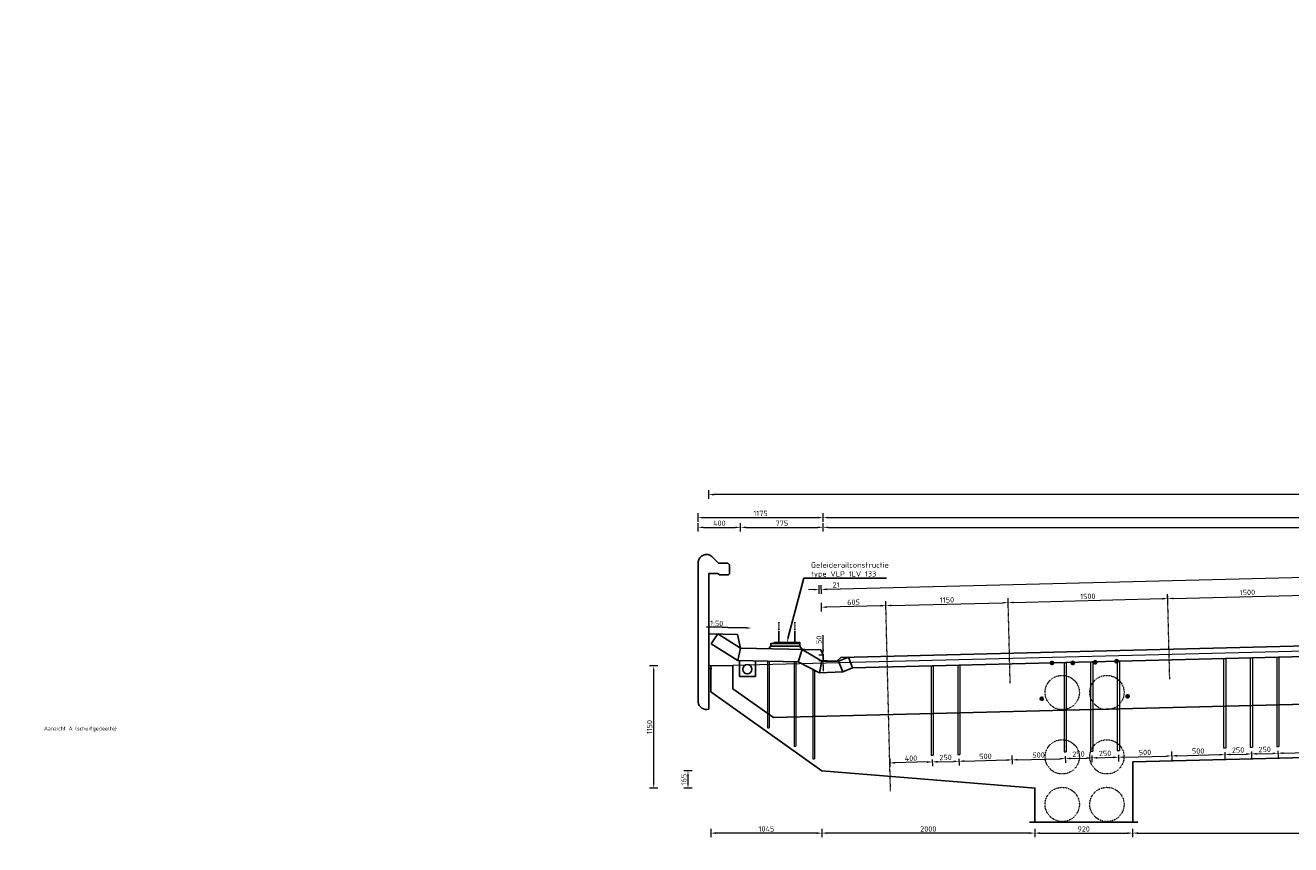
# Model space of a CAD drawing. Header units: millimetres. Extents: x -8028558 to 327273, y -63352 to 83293.
# Tile 113 of 195: x 133254 to 145147, y -7700 to 0. Entities that reach past the tile are written whole.
import ezdxf
from ezdxf import colors
from ezdxf.entities.mleader import LeaderData, LeaderLine
from ezdxf.math import Vec2, Vec3

# ---------------------------------------------------------------- set-up
doc = ezdxf.new("R2010")
doc.units = ezdxf.units.MM
for name, pattern in [('NLCS-HIDDEN', [4, 2, -2]), ('XX-AFBREEK', [7, 4, -1, 1, -1]), ('XX-HART', [13, 4, -2, 1, -2, 4]), ('XX-STRAMIEN', [16, 10, -2, 2, -2])]:
    doc.linetypes.add(name, pattern=pattern)
for name, color, linetype, lineweight in [('B-CO-BC-AFBREEKLIJN-GD', 7, 'XX-AFBREEK', 25), ('B-CO-BC-BETONVORM-GD', 90, 'Continuous', 25), ('B-CO-BC-BETONVORM-M', 7, 'Continuous', 18), ('B-CO-BC-STORTNAAD-GD', 10, 'BC-STORTNAAD', 25), ('B-CO-BC-VOORSPANNING-GN', 190, 'NLCS-HIDDEN', 13), ('B-CO-BC-WAPENING_HOOFDWAPENING-G', 170, 'Continuous', 18), ('N-CO-BC-WAPENING_LOOPLIJN-G', 10, 'Continuous', 18), ('N-CO-SC-STRAMIENLIJN-G', 7, 'XX-STRAMIEN', 18), ('N-CO-SC-VERBINDING_BOUT-S', 150, 'Continuous', 25), ('X-XX-AL-AANKLEDING-S', 7, 'Continuous', 25), ('X-XX-AL-HARTLIJN-G', 7, 'XX-HART', 18), ('X-XX-AL-M', 7, 'Continuous', 18), ('X-XX-AL-VERWIJZING-T25', 7, 'Continuous', 25)]:
    doc.layers.add(name, color=color, linetype=linetype, lineweight=lineweight)
doc.styles.add('NLCS-ISO-MM10-T25', font='NLCS-ISO.ttf', dxfattribs={"height": 25})
doc.styles.add('NLCS-ISO-MM20-T18', font='NLCS-ISO.ttf', dxfattribs={"height": 36})
doc.styles.add('NLCS-ISO-MM20-T25', font='NLCS-ISO.ttf', dxfattribs={"height": 50})
doc.linetypes.add('BC-STORTNAAD', pattern='A,15,-1,[175,NLCS.SHX,S=1,R=0,X=0,Y=0],-1', length=17)
doc.dimstyles.new('NLCS-MM20-T25-PIJL_L0_H0', dxfattribs={"dimscale": 20, "dimtxt": 2.5, "dimasz": 2.5, "dimexe": 2, "dimexo": 2, "dimgap": 0.7, "dimtad": 1, "dimdec": 0, "dimzin": 0, "dimdsep": 46, "dimtxsty": 'NLCS-ISO-MM20-T25', "dimcen": 0, "dimdle": 2, "dimclrd": 256, "dimclre": 256, "dimclrt": 256, "dimadec": 0, "dimazin": 0, "dimtfac": 1, "dimtdec": 3, "dimtofl": 0, "dimtmove": 0, "dimatfit": 3, "dimfxl": 2, "dimfxlon": 1, "dimtfillclr": 256, "dimtolj": 1, "dimtzin": 0, "dimlwd": -1, "dimlwe": -1, "dimarcsym": 0})
doc.dimstyles.new('NLCS-MM20-T25-PIJL_L0_H4', dxfattribs={"dimscale": 20, "dimtxt": 2.5, "dimasz": 2.5, "dimexe": 2, "dimexo": 2, "dimgap": 0.7, "dimtad": 1, "dimdec": 0, "dimzin": 0, "dimdsep": 46, "dimtxsty": 'NLCS-ISO-MM20-T25', "dimcen": 0, "dimdle": 2, "dimclrd": 256, "dimclre": 256, "dimclrt": 256, "dimadec": 4, "dimazin": 0, "dimtfac": 1, "dimtdec": 3, "dimtofl": 0, "dimtmove": 0, "dimatfit": 3, "dimfxl": 2, "dimfxlon": 1, "dimtfillclr": 256, "dimtolj": 1, "dimtzin": 0, "dimlwd": -1, "dimlwe": -1, "dimarcsym": 0})

# ---------------------------------------------------------------- blocks, each defined once
blk = doc.blocks.new('*D56')
at = {"layer": 'B-CO-BC-BETONVORM-M', "transparency": 16777216}
for p, q in [((139577, -4758), (139577, -4678)), ((139627, -4718), (139927, -4718)), ((139977, -4758), (139977, -4678))]:
    blk.add_line(p, q, dxfattribs=at)
for points in [[(139627, -4710), (139627, -4726), (139577, -4718)], [(139927, -4710), (139927, -4726), (139977, -4718)]]:
    blk.add_solid(points, dxfattribs=at)
at = {"layer": 'B-CO-BC-BETONVORM-M', "transparency": 16777216, "insert": (139777, -4679), "char_height": 50, "attachment_point": 5, "style": 'NLCS-ISO-MM20-T25'}
blk.add_mtext('\\A1;400', dxfattribs=at)
blk = doc.blocks.new('*D55')
at = {"layer": 'B-CO-BC-BETONVORM-M', "transparency": 16777216}
for p, q in [((139577, -4666), (139577, -4586)), ((139627, -4626), (140701, -4626)), ((140751, -4666), (140751, -4586))]:
    blk.add_line(p, q, dxfattribs=at)
for points in [[(139627, -4618), (139627, -4635), (139577, -4626)], [(140701, -4618), (140701, -4635), (140751, -4626)]]:
    blk.add_solid(points, dxfattribs=at)
at = {"layer": 'B-CO-BC-BETONVORM-M', "transparency": 16777216, "insert": (140164, -4587), "char_height": 50, "attachment_point": 5, "style": 'NLCS-ISO-MM20-T25'}
blk.add_mtext('\\A1;1175', dxfattribs=at)
blk = doc.blocks.new('*D57')
at = {"layer": 'B-CO-BC-BETONVORM-M', "transparency": 16777216}
for p, q in [((140751, -5869), (140751, -5731)), ((140751, -5919), (140711, -5919)), ((140711, -5969), (140791, -5969)), ((140751, -6019), (140751, -6069))]:
    blk.add_line(p, q, dxfattribs=at)
for points in [[(140743, -5869), (140760, -5869), (140751, -5919)], [(140743, -6019), (140760, -6019), (140751, -5969)]]:
    blk.add_solid(points, dxfattribs=at)
at = {"layer": 'B-CO-BC-BETONVORM-M', "transparency": 16777216, "insert": (140712, -5775), "char_height": 50, "attachment_point": 5, "rotation": 90, "style": 'NLCS-ISO-MM20-T25'}
blk.add_mtext('\\A1;50', dxfattribs=at)
blk = doc.blocks.new('*D466')
at = {"layer": 'B-CO-BC-BETONVORM-M', "transparency": 16777216}
for p, q in [((139977, -4758), (139977, -4678)), ((140027, -4718), (140701, -4718)), ((140751, -4758), (140751, -4678))]:
    blk.add_line(p, q, dxfattribs=at)
for points in [[(140027, -4710), (140027, -4726), (139977, -4718)], [(140701, -4710), (140701, -4726), (140751, -4718)]]:
    blk.add_solid(points, dxfattribs=at)
at = {"layer": 'B-CO-BC-BETONVORM-M', "transparency": 16777216, "insert": (140364, -4679), "char_height": 50, "attachment_point": 5, "style": 'NLCS-ISO-MM20-T25'}
blk.add_mtext('\\A1;775', dxfattribs=at)
blk = doc.blocks.new('*D467')
at = {"layer": 'B-CO-BC-BETONVORM-M', "transparency": 16777216}
for p, q in [((140751, -4666), (140751, -4586)), ((140801, -4626), (159621, -4626)), ((159671, -4666), (159671, -4586))]:
    blk.add_line(p, q, dxfattribs=at)
for points in [[(140801, -4618), (140801, -4635), (140751, -4626)], [(159621, -4618), (159621, -4635), (159671, -4626)]]:
    blk.add_solid(points, dxfattribs=at)
blk = doc.blocks.new('*D468')
at = {"layer": 'B-CO-BC-BETONVORM-M', "transparency": 16777216}
for p, q in [((140751, -4758), (140751, -4678)), ((140801, -4718), (159621, -4718)), ((159671, -4758), (159671, -4678))]:
    blk.add_line(p, q, dxfattribs=at)
for points in [[(140801, -4710), (140801, -4726), (140751, -4718)], [(159621, -4710), (159621, -4726), (159671, -4718)]]:
    blk.add_solid(points, dxfattribs=at)
at = {"layer": 'B-CO-BC-BETONVORM-M', "transparency": 16777216, "insert": (150211, -4679), "char_height": 50, "attachment_point": 5, "style": 'NLCS-ISO-MM20-T25'}
blk.add_mtext('\\A1;18920', dxfattribs=at)
blk = doc.blocks.new('*D469')
at = {"layer": 'X-XX-AL-M', "transparency": 16777216}
for p, q in [((140665, -5303), (140615, -5305)), ((140716, -5342), (140714, -5262)), ((140737, -5342), (140735, -5262)), ((140786, -5300), (140914, -5297))]:
    blk.add_line(p, q, dxfattribs=at)
for points in [[(140665, -5295), (140665, -5312), (140715, -5302)], [(140786, -5292), (140786, -5309), (140736, -5302)]]:
    blk.add_solid(points, dxfattribs=at)
at = {"layer": 'X-XX-AL-M', "transparency": 16777216, "insert": (140874, -5259), "char_height": 50, "attachment_point": 5, "rotation": 1.4321, "style": 'NLCS-ISO-MM20-T25'}
blk.add_mtext('\\A1;21', dxfattribs=at)
blk = doc.blocks.new('*D470')
at = {"layer": 'X-XX-AL-M', "transparency": 16777216}
for p, q in [((140786, -5300), (159606, -4830)), ((159657, -4869), (159655, -4789)), ((140737, -5342), (140735, -5262))]:
    blk.add_line(p, q, dxfattribs=at)
for points in [[(159606, -4821), (159606, -4838), (159656, -4829)], [(140786, -5292), (140786, -5309), (140736, -5302)]]:
    blk.add_solid(points, dxfattribs=at)
at = {"layer": 'X-XX-AL-M', "transparency": 16777216, "insert": (150195, -5026), "char_height": 50, "attachment_point": 5, "rotation": 1.4321, "style": 'NLCS-ISO-MM20-T25'}
blk.add_mtext('\\A1;18926', dxfattribs=at)
blk = doc.blocks.new('*D471')
at = {"layer": 'X-XX-AL-M', "transparency": 16777216}
for p, q in [((141343, -5493), (141341, -5413)), ((141392, -5452), (142441, -5426)), ((142492, -5465), (142490, -5385))]:
    blk.add_line(p, q, dxfattribs=at)
for points in [[(141392, -5444), (141392, -5460), (141342, -5453)], [(142441, -5418), (142442, -5434), (142491, -5425)]]:
    blk.add_solid(points, dxfattribs=at)
at = {"layer": 'X-XX-AL-M', "transparency": 16777216, "insert": (141916, -5400), "char_height": 50, "attachment_point": 5, "rotation": 1.4321, "style": 'NLCS-ISO-MM20-T25'}
blk.add_mtext('\\A1;1150', dxfattribs=at)
blk = doc.blocks.new('*D472')
at = {"layer": 'X-XX-AL-M', "transparency": 16777216}
for p, q in [((140738, -5508), (140736, -5428)), ((141292, -5455), (140787, -5467)), ((141343, -5493), (141341, -5413))]:
    blk.add_line(p, q, dxfattribs=at)
for points in [[(140787, -5459), (140787, -5476), (140737, -5468)], [(141292, -5446), (141292, -5463), (141342, -5453)]]:
    blk.add_solid(points, dxfattribs=at)
at = {"layer": 'X-XX-AL-M', "transparency": 16777216, "insert": (141038, -5422), "char_height": 50, "attachment_point": 5, "rotation": 1.4321, "style": 'NLCS-ISO-MM20-T25'}
blk.add_mtext('\\A1;605', dxfattribs=at)
blk = doc.blocks.new('*D473')
at = {"layer": 'X-XX-AL-M', "transparency": 16777216}
for p, q in [((143992, -5427), (143990, -5347)), ((142492, -5465), (142490, -5385)), ((142541, -5423), (143941, -5388))]:
    blk.add_line(p, q, dxfattribs=at)
for points in [[(142541, -5415), (142542, -5432), (142491, -5425)], [(143941, -5380), (143941, -5397), (143991, -5387)]]:
    blk.add_solid(points, dxfattribs=at)
at = {"layer": 'X-XX-AL-M', "transparency": 16777216, "insert": (143240, -5367), "char_height": 50, "attachment_point": 5, "rotation": 1.4321, "style": 'NLCS-ISO-MM20-T25'}
blk.add_mtext('\\A1;1500', dxfattribs=at)
blk = doc.blocks.new('*D474')
at = {"layer": 'X-XX-AL-M', "transparency": 16777216}
for p, q in [((143992, -5427), (143990, -5347)), ((144041, -5386), (145441, -5351)), ((145492, -5390), (145490, -5310))]:
    blk.add_line(p, q, dxfattribs=at)
for points in [[(145440, -5343), (145441, -5359), (145491, -5350)], [(144041, -5378), (144041, -5394), (143991, -5387)]]:
    blk.add_solid(points, dxfattribs=at)
at = {"layer": 'X-XX-AL-M', "transparency": 16777216, "insert": (144740, -5329), "char_height": 50, "attachment_point": 5, "rotation": 1.4321, "style": 'NLCS-ISO-MM20-T25'}
blk.add_mtext('\\A1;1500', dxfattribs=at)
blk = doc.blocks.new('*D486')
at = {"layer": 'X-XX-AL-M', "transparency": 16777216}
for p, q in [((139200, -6020), (139120, -6020)), ((139160, -7120), (139160, -6070)), ((139200, -7170), (139120, -7170))]:
    blk.add_line(p, q, dxfattribs=at)
for points in [[(139152, -6070), (139168, -6070), (139160, -6020)], [(139152, -7120), (139168, -7120), (139160, -7170)]]:
    blk.add_solid(points, dxfattribs=at)
at = {"layer": 'X-XX-AL-M', "transparency": 16777216, "insert": (139121, -6595), "char_height": 50, "attachment_point": 5, "rotation": 90, "style": 'NLCS-ISO-MM20-T25'}
blk.add_mtext('\\A1;1150', dxfattribs=at)
blk = doc.blocks.new('*D487')
at = {"layer": 'X-XX-AL-M', "transparency": 16777216}
for p, q in [((139522, -7005), (139442, -7005)), ((139482, -7055), (139482, -7120)), ((139522, -7170), (139442, -7170))]:
    blk.add_line(p, q, dxfattribs=at)
for points in [[(139474, -7055), (139490, -7055), (139482, -7005)], [(139474, -7120), (139490, -7120), (139482, -7170)]]:
    blk.add_solid(points, dxfattribs=at)
at = {"layer": 'X-XX-AL-M', "transparency": 16777216, "insert": (139443, -7088), "char_height": 50, "attachment_point": 5, "rotation": 90, "style": 'NLCS-ISO-MM20-T25'}
blk.add_mtext('\\A1;165', dxfattribs=at)
blk = doc.blocks.new('SSC-VERBINDING_BOUT_M16V_BOUT-SO')
for p, q in [((-12, 7), (0, 14)), ((-12, -7), (-12, 7)), ((0, 14), (12, 7)), ((12, 7), (12, -7)), ((0, -14), (-12, -7)), ((12, -7), (0, -14))]:
    blk.add_line(p, q)
for radius in [15, 12]:
    blk.add_circle((0, 0), radius)
at = {"layer": 'N-CO-SC-STRAMIENLIJN-G'}
for p, q in [((-20, 0), (20, 0)), ((0, 20), (0, -20))]:
    blk.add_line(p, q, dxfattribs=at)
blk = doc.blocks.new('*D489')
at = {"layer": 'X-XX-AL-M', "transparency": 16777216}
for p, q in [((142028, -6892), (142030, -6956)), ((141778, -6899), (141780, -6962)), ((141829, -6921), (141979, -6917))]:
    blk.add_line(p, q, dxfattribs=at)
for points in [[(141828, -6912), (141829, -6929), (141779, -6922)], [(141978, -6909), (141979, -6925), (142029, -6916)]]:
    blk.add_solid(points, dxfattribs=at)
at = {"layer": 'X-XX-AL-M', "transparency": 16777216, "insert": (141903, -6880), "char_height": 50, "attachment_point": 5, "rotation": 1.4321, "style": 'NLCS-ISO-MM20-T25'}
blk.add_mtext('\\A1;250', dxfattribs=at)
blk = doc.blocks.new('*D490')
at = {"layer": 'X-XX-AL-M', "transparency": 16777216}
for p, q in [((141378, -6892), (141380, -6972)), ((141729, -6923), (141429, -6931)), ((141778, -6899), (141780, -6962))]:
    blk.add_line(p, q, dxfattribs=at)
for points in [[(141429, -6922), (141429, -6939), (141379, -6932)], [(141728, -6915), (141729, -6932), (141779, -6922)]]:
    blk.add_solid(points, dxfattribs=at)
at = {"layer": 'X-XX-AL-M', "transparency": 16777216, "insert": (141578, -6888), "char_height": 50, "attachment_point": 5, "rotation": 1.4321, "style": 'NLCS-ISO-MM20-T25'}
blk.add_mtext('\\A1;400', dxfattribs=at)
blk = doc.blocks.new('*D491')
at = {"layer": 'X-XX-AL-M', "transparency": 16777216}
for p, q in [((142028, -6892), (142030, -6956)), ((142527, -6863), (142529, -6943)), ((142079, -6914), (142478, -6904))]:
    blk.add_line(p, q, dxfattribs=at)
for points in [[(142478, -6896), (142479, -6913), (142528, -6903)], [(142078, -6906), (142079, -6923), (142029, -6916)]]:
    blk.add_solid(points, dxfattribs=at)
at = {"layer": 'X-XX-AL-M', "transparency": 16777216, "insert": (142278, -6870), "char_height": 50, "attachment_point": 5, "rotation": 1.4321, "style": 'NLCS-ISO-MM20-T25'}
blk.add_mtext('\\A1;500', dxfattribs=at)
blk = doc.blocks.new('*D492')
at = {"layer": 'X-XX-AL-M', "transparency": 16777216}
for p, q in [((143028, -6867), (143029, -6931)), ((143078, -6889), (143228, -6886)), ((143278, -6861), (143279, -6924))]:
    blk.add_line(p, q, dxfattribs=at)
for points in [[(143078, -6881), (143078, -6898), (143028, -6891)], [(143228, -6877), (143228, -6894), (143278, -6884)]]:
    blk.add_solid(points, dxfattribs=at)
at = {"layer": 'X-XX-AL-M', "transparency": 16777216, "insert": (143152, -6849), "char_height": 50, "attachment_point": 5, "rotation": 1.4321, "style": 'NLCS-ISO-MM20-T25'}
blk.add_mtext('\\A1;250', dxfattribs=at)
blk = doc.blocks.new('*D493')
at = {"layer": 'X-XX-AL-M', "transparency": 16777216}
for p, q in [((143278, -6861), (143279, -6924)), ((143328, -6883), (143478, -6879)), ((143528, -6855), (143529, -6918))]:
    blk.add_line(p, q, dxfattribs=at)
for points in [[(143328, -6875), (143328, -6892), (143278, -6884)], [(143478, -6871), (143478, -6888), (143528, -6878)]]:
    blk.add_solid(points, dxfattribs=at)
at = {"layer": 'X-XX-AL-M', "transparency": 16777216, "insert": (143402, -6842), "char_height": 50, "attachment_point": 5, "rotation": 1.4321, "style": 'NLCS-ISO-MM20-T25'}
blk.add_mtext('\\A1;250', dxfattribs=at)
blk = doc.blocks.new('*D494')
at = {"layer": 'X-XX-AL-M', "transparency": 16777216}
for p, q in [((143528, -6855), (143529, -6918)), ((143578, -6877), (143978, -6867)), ((144027, -6826), (144029, -6906))]:
    blk.add_line(p, q, dxfattribs=at)
for points in [[(143578, -6869), (143578, -6885), (143528, -6878)], [(143978, -6859), (143978, -6875), (144028, -6866)]]:
    blk.add_solid(points, dxfattribs=at)
at = {"layer": 'X-XX-AL-M', "transparency": 16777216, "insert": (143777, -6833), "char_height": 50, "attachment_point": 5, "rotation": 1.4321, "style": 'NLCS-ISO-MM20-T25'}
blk.add_mtext('\\A1;500', dxfattribs=at)
blk = doc.blocks.new('*D495')
at = {"layer": 'X-XX-AL-M', "transparency": 16777216}
for p, q in [((144527, -6830), (144529, -6893)), ((144578, -6852), (144728, -6848)), ((144777, -6824), (144779, -6887))]:
    blk.add_line(p, q, dxfattribs=at)
for points in [[(144578, -6844), (144578, -6860), (144528, -6853)], [(144728, -6840), (144728, -6857), (144778, -6847)]]:
    blk.add_solid(points, dxfattribs=at)
at = {"layer": 'X-XX-AL-M', "transparency": 16777216, "insert": (144652, -6811), "char_height": 50, "attachment_point": 5, "rotation": 1.4321, "style": 'NLCS-ISO-MM20-T25'}
blk.add_mtext('\\A1;250', dxfattribs=at)
blk = doc.blocks.new('*D496')
at = {"layer": 'X-XX-AL-M', "transparency": 16777216}
for p, q in [((144777, -6824), (144779, -6887)), ((144828, -6846), (144978, -6842)), ((145027, -6817), (145029, -6881))]:
    blk.add_line(p, q, dxfattribs=at)
for points in [[(144827, -6837), (144828, -6854), (144778, -6847)], [(144977, -6834), (144978, -6850), (145028, -6841)]]:
    blk.add_solid(points, dxfattribs=at)
at = {"layer": 'X-XX-AL-M', "transparency": 16777216, "insert": (144902, -6805), "char_height": 50, "attachment_point": 5, "rotation": 1.4321, "style": 'NLCS-ISO-MM20-T25'}
blk.add_mtext('\\A1;250', dxfattribs=at)
blk = doc.blocks.new('*D497')
at = {"layer": 'X-XX-AL-M', "transparency": 16777216}
for p, q in [((144027, -6826), (144029, -6906)), ((144078, -6864), (144478, -6854)), ((144527, -6830), (144529, -6893))]:
    blk.add_line(p, q, dxfattribs=at)
for points in [[(144078, -6856), (144078, -6873), (144028, -6866)], [(144478, -6846), (144478, -6863), (144528, -6853)]]:
    blk.add_solid(points, dxfattribs=at)
at = {"layer": 'X-XX-AL-M', "transparency": 16777216, "insert": (144277, -6820), "char_height": 50, "attachment_point": 5, "rotation": 1.4321, "style": 'NLCS-ISO-MM20-T25'}
blk.add_mtext('\\A1;500', dxfattribs=at)
blk = doc.blocks.new('*D498')
at = {"layer": 'X-XX-AL-M', "transparency": 16777216}
for p, q in [((142527, -6863), (142529, -6943)), ((142578, -6902), (142978, -6892)), ((143028, -6867), (143029, -6931))]:
    blk.add_line(p, q, dxfattribs=at)
for points in [[(142578, -6894), (142579, -6910), (142528, -6903)], [(142978, -6884), (142978, -6900), (143028, -6891)]]:
    blk.add_solid(points, dxfattribs=at)
at = {"layer": 'X-XX-AL-M', "transparency": 16777216, "insert": (142777, -6858), "char_height": 50, "attachment_point": 5, "rotation": 1.4321, "style": 'NLCS-ISO-MM20-T25'}
blk.add_mtext('\\A1;500', dxfattribs=at)
blk = doc.blocks.new('*D499')
at = {"layer": 'X-XX-AL-M', "transparency": 16777216}
for p, q in [((145027, -6817), (145029, -6881)), ((145078, -6839), (145477, -6829)), ((145526, -6788), (145528, -6868))]:
    blk.add_line(p, q, dxfattribs=at)
for points in [[(145077, -6831), (145078, -6848), (145028, -6841)], [(145477, -6821), (145478, -6838), (145527, -6828)]]:
    blk.add_solid(points, dxfattribs=at)
at = {"layer": 'X-XX-AL-M', "transparency": 16777216, "insert": (145277, -6795), "char_height": 50, "attachment_point": 5, "rotation": 1.4321, "style": 'NLCS-ISO-MM20-T25'}
blk.add_mtext('\\A1;500', dxfattribs=at)
blk = doc.blocks.new('*D540')
at = {"layer": 'X-XX-AL-M', "transparency": 16777216}
for p, q in [((142741, -7551), (142741, -7631)), ((142791, -7591), (143611, -7591)), ((143661, -7551), (143661, -7631))]:
    blk.add_line(p, q, dxfattribs=at)
for points in [[(142791, -7583), (142791, -7600), (142741, -7591)], [(143611, -7583), (143611, -7600), (143661, -7591)]]:
    blk.add_solid(points, dxfattribs=at)
at = {"layer": 'X-XX-AL-M', "transparency": 16777216, "insert": (143201, -7552), "char_height": 50, "attachment_point": 5, "style": 'NLCS-ISO-MM20-T25'}
blk.add_mtext('\\A1;920', dxfattribs=at)
blk = doc.blocks.new('*D541')
at = {"layer": 'X-XX-AL-M', "transparency": 16777216}
for p, q in [((143661, -7551), (143661, -7631)), ((143711, -7591), (148749, -7591)), ((148799, -7551), (148799, -7631))]:
    blk.add_line(p, q, dxfattribs=at)
for points in [[(143711, -7583), (143711, -7600), (143661, -7591)], [(148749, -7583), (148749, -7600), (148799, -7591)]]:
    blk.add_solid(points, dxfattribs=at)
at = {"layer": 'X-XX-AL-M', "transparency": 16777216, "insert": (146230, -7552), "char_height": 50, "attachment_point": 5, "style": 'NLCS-ISO-MM20-T25'}
blk.add_mtext('\\A1;5138', dxfattribs=at)
blk = doc.blocks.new('*D546')
at = {"layer": 'X-XX-AL-M', "transparency": 16777216}
for p, q in [((140741, -7551), (140741, -7631)), ((142691, -7591), (140791, -7591)), ((142741, -7551), (142741, -7631))]:
    blk.add_line(p, q, dxfattribs=at)
for points in [[(140791, -7583), (140791, -7600), (140741, -7591)], [(142691, -7583), (142691, -7600), (142741, -7591)]]:
    blk.add_solid(points, dxfattribs=at)
at = {"layer": 'X-XX-AL-M', "transparency": 16777216, "insert": (141741, -7552), "char_height": 50, "attachment_point": 5, "style": 'NLCS-ISO-MM20-T25'}
blk.add_mtext('\\A1;2000', dxfattribs=at)
blk = doc.blocks.new('*D547')
at = {"layer": 'X-XX-AL-M', "transparency": 16777216}
for p, q in [((139696, -7551), (139696, -7631)), ((140691, -7591), (139746, -7591)), ((140741, -7551), (140741, -7631))]:
    blk.add_line(p, q, dxfattribs=at)
for points in [[(139746, -7583), (139746, -7600), (139696, -7591)], [(140691, -7583), (140691, -7600), (140741, -7591)]]:
    blk.add_solid(points, dxfattribs=at)
at = {"layer": 'X-XX-AL-M', "transparency": 16777216, "insert": (140219, -7552), "char_height": 50, "attachment_point": 5, "style": 'NLCS-ISO-MM20-T25'}
blk.add_mtext('\\A1;1045', dxfattribs=at)
blk = doc.blocks.new('*D624')
at = {"layer": 'X-XX-AL-M', "transparency": 16777216}
for p, q in [((139677, -4450), (139677, -4370)), ((159671, -4450), (159671, -4370)), ((159621, -4410), (139727, -4410))]:
    blk.add_line(p, q, dxfattribs=at)
for points in [[(139727, -4402), (139727, -4419), (139677, -4410)], [(159621, -4402), (159621, -4419), (159671, -4410)]]:
    blk.add_solid(points, dxfattribs=at)
at = {"layer": 'X-XX-AL-M', "transparency": 16777216, "insert": (149674, -4371), "char_height": 50, "attachment_point": 5, "style": 'NLCS-ISO-MM20-T25'}
blk.add_mtext('\\A1;19995', dxfattribs=at)

msp = doc.modelspace()

# ---------------------------------------------------------------- linework, layer by layer
at = {"layer": 'B-CO-BC-AFBREEKLIJN-GD', "flags": 128}
msp.add_lwpolyline([(142691.4, -7487.5), (143711.4, -7487.5)], dxfattribs=at)
at = {"layer": 'B-CO-BC-BETONVORM-GD', "ltscale": 500, "flags": 128}
for points in [[(139707.1, -4990.4, 0.5644937), (139576.8, -5041.2)], [(139576.8, -6359.4, 0.457335), (139676.8, -6427.1)]]:
    msp.add_lwpolyline(points, format="xyb", dxfattribs=at)
for points in [[(139770.2, -5053.4), (139707.1, -4990.4)], [(139576.8, -5041.2), (139576.8, -6359.4)], [(139858.1, -5053.4), (139770.2, -5053.4)], [(139873.4, -5068.8), (139858.1, -5053.4)], [(139873.4, -5155.1), (139873.4, -5068.8)], [(139676.8, -5153.1), (139764.7, -5153.1)], [(139676.8, -5153.1), (139676.8, -6427.1)], [(139764.7, -5153.1), (139776.4, -5164.9)], [(139776.4, -5164.9), (139863.6, -5164.9)], [(139863.6, -5164.9), (139873.4, -5155.1)], [(159671.4, -5470.9), (140917.2, -5939.8)], [(159671.4, -5570.9), (141029.4, -6037)], [(139676.8, -5718.1), (139946.9, -5723.5)], [(139763.5, -5719.8), (139701.2, -5813.3)], [(139701.2, -5813.3), (139949.3, -5969.2)], [(139976.9, -5853.5), (139763.5, -5719.8)], [(139946.9, -5723.5), (139976.9, -5853.5)], [(139949.3, -5969.2), (139976.9, -5853.5)], [(139976.9, -5853.5), (140729.4, -5868.6)], [(140554.4, -5865.1), (140516.2, -5980.5)], [(140740.9, -5975.5), (140554.4, -5865.1)], [(140751.4, -5919), (140729.4, -5868.6)], [(140751.4, -5975.5), (140751.4, -5919)], [(140881.5, -5975.5), (140917.2, -5939.8)], [(140989.2, -5938), (140896.5, -5975.5)], [(141029.4, -6037), (140989.2, -5938)], [(139676.8, -6020.8), (139904.4, -6015.1)], [(139705, -6045.1), (139676.8, -6045.8)], [(139696.4, -6020.1), (139696.4, -6264.5)], [(139949.3, -5969.2), (140516.9, -5980.9)], [(139967, -5969.5), (139967, -6119.5)], [(140117, -6119.5), (140117, -5972.6)], [(140516.2, -5980.5), (140717.5, -6084.1)], [(140717.5, -6084.1), (140740.9, -5975.5)], [(140896.5, -5975.5), (140740.9, -5975.5)], [(140936.7, -6074.6), (140896.5, -5975.5)], [(140936.7, -6074.6), (141029.4, -6037)], [(139967, -6119.5), (140117, -6119.5)], [(140717.5, -6084.1), (140936.7, -6074.6)], [(140741.4, -7005.5), (139696.4, -6264.5)], [(148799.4, -6792.3), (143661.4, -6920.8)], [(142749.4, -7170.1), (140741.4, -7005.5)], [(143661.4, -7487.5), (143661.4, -6920.8)], [(142741.4, -7170.1), (142741.4, -7487.5)]]:
    msp.add_lwpolyline(points, dxfattribs=at)
at = {"layer": 'B-CO-BC-BETONVORM-GD', "flags": 128}
for points in [[(140337.2, -5620), (140337.2, -5610)], [(140337.2, -5640), (140337.2, -5630)], [(140337.2, -5660), (140337.2, -5650)], [(140337.2, -5680), (140337.2, -5670)], [(140337.2, -5799.5), (140337.2, -5690)], [(140487.2, -5620), (140487.2, -5610)], [(140487.2, -5640), (140487.2, -5630)], [(140487.2, -5660), (140487.2, -5650)], [(140487.2, -5680), (140487.2, -5670)], [(140487.2, -5799.5), (140487.2, -5690)], [(140532.2, -5834.5), (140532.2, -5809.5), (140262.2, -5809.5), (140262.2, -5834.5)], [(140532.2, -5809.5), (140532.2, -5799.5), (140292.2, -5799.5), (140292.2, -5809.5)], [(140262.2, -5834.5), (140237.9, -5858.7)], [(140532.2, -5834.5), (140262.2, -5834.5)], [(140554.4, -5865.1), (140532, -5834.3)]]:
    msp.add_lwpolyline(points, dxfattribs=at)
at = {"layer": 'B-CO-BC-BETONVORM-GD', "ltscale": 500}
msp.add_circle((140039.8, -6051.2), 43.4, dxfattribs=at)
at = {"layer": 'B-CO-BC-STORTNAAD-GD', "flags": 128}
for points in [[(139904.4, -6015.1), (139904.4, -6236.1)], [(159671.4, -6020.9), (140286.9, -6505.5)], [(140286.9, -6505.5), (139904.4, -6236.1)]]:
    msp.add_lwpolyline(points, dxfattribs=at)
at = {"layer": 'B-CO-BC-VOORSPANNING-GN'}
for centre in [(142999.4, -6270.1), (143419.4, -6270.1), (142999.4, -6874.8), (143419.4, -6874.8), (142999.4, -7322.1), (143419.4, -7322.1)]:
    msp.add_circle(centre, 161, dxfattribs=at)
at = {"layer": 'B-CO-BC-WAPENING_HOOFDWAPENING-G', "ltscale": 500, "flags": 128}
for points in [[(144766.1, -5943.5), (144766.1, -6783.5)], [(144786.1, -5943), (144786.1, -6783.5)], [(145016, -5937.3), (145016, -6777.3)], [(145036, -5936.7), (145036, -6777.3)], [(140228.4, -5974.9), (140228.4, -6600.8)], [(140244.4, -5975.2), (140244.4, -6600.8)], [(140481.1, -5980.1), (140481.1, -6773.4)], [(140497.1, -5980.4), (140497.1, -6773.4)], [(140654.5, -6051.7), (140654.5, -6894.5)], [(140670.5, -6059.9), (140670.5, -6894.5)], [(141754.1, -6018.9), (141754.1, -6018.9)], [(141767.1, -6018.6), (141767.1, -6858.6)], [(141787.1, -6018.1), (141787.1, -6858.6)], [(142004, -6012.7), (142004, -6012.7)], [(142017, -6012.4), (142017, -6852.4)], [(142037, -6011.8), (142037, -6852.4)], [(143016.7, -5987.3), (143016.7, -6827.3)], [(143036.7, -5986.8), (143036.7, -6827.3)], [(143266.6, -5981.1), (143266.6, -6821.1)], [(143286.6, -5980.5), (143286.6, -6821.1)], [(143516.5, -5974.8), (143516.5, -6814.8)], [(143536.5, -5974.3), (143536.5, -6814.8)], [(144516.2, -5949.8), (144516.2, -6789.8)], [(144536.2, -5949.2), (144536.2, -6789.8)], [(140228.4, -6600.8), (140244.4, -6600.8)], [(140481.1, -6773.4), (140497.1, -6773.4)], [(145016, -6777.3), (145036, -6777.3)], [(140654.5, -6894.5), (140670.5, -6894.5)], [(141767.1, -6858.6), (141787.1, -6858.6)], [(142017, -6852.4), (142037, -6852.4)], [(143016.7, -6827.3), (143036.7, -6827.3)], [(143266.6, -6821.1), (143286.6, -6821.1)], [(143516.5, -6814.8), (143536.5, -6814.8)], [(144516.2, -6789.8), (144536.2, -6789.8)], [(144766.1, -6783.5), (144786.1, -6783.5)]]:
    msp.add_lwpolyline(points, dxfattribs=at)
at = {"layer": 'N-CO-BC-WAPENING_LOOPLIJN-G', "ltscale": 500, "flags": 128}
for points in [[(159671.4, -5520.9), (139904.4, -6015.1)], [(144753.1, -5943.9), (144753.1, -5943.9)], [(145003, -5937.6), (145003, -5937.6)], [(143003.7, -5987.6), (143003.7, -5987.6)], [(143253.6, -5981.4), (143253.6, -5981.4)], [(143503.5, -5975.1), (143503.5, -5975.1)], [(144503.2, -5950.1), (144503.2, -5950.1)]]:
    msp.add_lwpolyline(points, dxfattribs=at)
at = {"layer": 'X-XX-AL-HARTLIJN-G', "flags": 128}
for points in [[(144009.9, -6143.3), (143989.9, -5345.4)], [(141385.4, -7197), (141340.8, -5411.7)], [(142510.3, -6180.8), (142490.4, -5382.9)]]:
    msp.add_lwpolyline(points, dxfattribs=at)

# ---------------------------------------------------------------- block references
at = {"layer": 'N-CO-SC-VERBINDING_BOUT-S'}
for p in [(142903, -5992.7), (143099, -5991.8), (143308.6, -5985.4), (143510.1, -5976.4), (143613.8, -6305.4), (142806.6, -6328.5)]:
    msp.add_blockref('SSC-VERBINDING_BOUT_M16V_BOUT-SO', p, dxfattribs=at)

# ---------------------------------------------------------------- texts
at = {"layer": 'X-XX-AL-AANKLEDING-S', "style": 'NLCS-ISO-MM20-T18'}
msp.add_text('Aanzicht A (schuifgedeelte)', height=36, dxfattribs=at).set_placement((133429.6, -6626.5))

# ---------------------------------------------------------------- dimensions: what is measured, and where the dimension line sits
at = {"layer": 'B-CO-BC-BETONVORM-M'}
for base, p1, p2, picture, middle in [((140751.4, -4626.3), (139576.8, -4841.2), (140751.4, -5919), '*D55', (140164.1, -4587.3)), ((139976.9, -4718.1), (139576.8, -4841.2), (139976.9, -5653.5), '*D56', (139776.8, -4679.1)), ((140751.4243, -4718.0661), (139976.8729, -5653.5241), (140751.4243, -5919.0151), '*D466', (140364.1486, -4679.0661)), ((159671.4, -4718.1), (140751.4, -5919), (159671.4, -5470.9), '*D468', (150211.4, -4679.1))]:
    dim = msp.add_linear_dim(base=base, p1=p1, p2=p2, dimstyle='NLCS-MM20-T25-PIJL_L0_H0', dxfattribs=at)
    dim.commit()
    dim.dimension.update_dxf_attribs({"geometry": picture, "text_midpoint": middle})
dim = msp.add_linear_dim(base=(159671.4, -4626.3), p1=(140751.4, -5919), p2=(159671.4, -5470.9), text=' ', dimstyle='NLCS-MM20-T25-PIJL_L0_H0', dxfattribs=at)
dim.commit()
dim.dimension.update_dxf_attribs({"geometry": '*D467', "text_midpoint": (150211.4, -4626.3)})
dim = msp.add_linear_dim(base=(140751.4, -5969.2), p1=(140751.4, -5919), p2=(139949.3, -5969.2), angle=90, dimstyle='NLCS-MM20-T25-PIJL_L0_H0', dxfattribs=at)
dim.commit()
dim.dimension.update_dxf_attribs({"geometry": '*D57', "text_midpoint": (140751.4, -5775), "dimtype": 160})
at = {"layer": 'X-XX-AL-M'}
for base, p1, p2, picture, middle in [((139676.8, -4410.3), (159671.4, -5470.9), (139676.8, -6020.8), '*D624', (149674.1, -4371.3)), ((139696.4, -7591.4), (140741.4, -7005.5), (139696.4, -6264.5), '*D547', (140218.9, -7552.4)), ((140741.4, -7591.4), (142741.4, -7487.5), (140741.4, -7005.5), '*D546', (141741.4, -7552.4)), ((143661.4, -7591.4), (142741.4, -7487.5), (143661.4, -7487.5), '*D540', (143201.4, -7552.4)), ((148799.4, -7591.4), (143661.4, -7487.5), (148799.4, -7487.2), '*D541', (146230.4, -7552.4))]:
    dim = msp.add_linear_dim(base=base, p1=p1, p2=p2, dimstyle='NLCS-MM20-T25-PIJL_L0_H4', dxfattribs=at)
    dim.commit()
    dim.dimension.update_dxf_attribs({"geometry": picture, "text_midpoint": middle})
for base, p1, p2, angle, picture, middle in [((159655.8, -4828.6), (140751.4, -5919), (159671.4, -5455.3), 181.4321, '*D470', (150194.9, -5026.1)), ((140736, -5301.5), (140729.4, -5868.6), (140751.4, -5919), 181.4321, '*D469', (140874, -5259.1)), ((143991, -5387.1), (142505.8, -6000.1), (144005.4, -5962.6), 181.4321, '*D473', (143240.2, -5366.9)), ((145490.5, -5349.6), (144005.4, -5962.6), (145504.9, -5925.1), 181.4321, '*D474', (144739.8, -5329.4)), ((140737, -5468.5), (141356.2, -6028.8), (140751.4, -6043.9), 181.4321, '*D472', (141038.4, -5421.9)), ((139160, -6020.1), (142741.4, -7170.1), (139704.4, -6020.1), 90, '*D486', (139121, -6595.1)), ((142528.4, -6903.2), (142027, -6852.4), (142510.3, -6180.8), 181.4321, '*D491', (142277.5, -6870.5)), ((143028.3, -6890.7), (142510.3, -6180.8), (143026.7, -6827.3), 181.4321, '*D498', (142777.4, -6858)), ((144027.9, -6865.7), (143526.5, -6814.8), (144009.9, -6143.3), 181.4321, '*D494', (143777, -6833)), ((144527.8, -6853.2), (144009.9, -6143.3), (144526.2, -6789.8), 181.4321, '*D497', (144276.9, -6820.5)), ((145527.5, -6828.2), (145026, -6777.3), (145509.4, -6105.8), 181.4321, '*D499', (145276.6, -6795.4)), ((141378.8, -6932), (141777.1, -6858.6), (141360.7, -6209.5), 181.4321, '*D490', (141577.8, -6888)), ((144777.7, -6846.9), (144526.2, -6789.8), (144776.1, -6783.5), 181.4321, '*D495', (144651.8, -6811.1)), ((145027.6, -6840.7), (144776.1, -6783.5), (145026, -6777.3), 181.4321, '*D496', (144901.7, -6804.8)), ((143278.2, -6884.5), (143026.7, -6827.3), (143276.6, -6821.1), 181.4321, '*D492', (143152.2, -6848.6)), ((143528.1, -6878.2), (143276.6, -6821.1), (143526.5, -6814.8), 181.4321, '*D493', (143402.2, -6842.4)), ((139482, -7170.1), (140741.4, -7005.5), (142749.4, -7170.1), 90, '*D487', (139443, -7087.8))]:
    dim = msp.add_linear_dim(base=base, p1=p1, p2=p2, angle=angle, dimstyle='NLCS-MM20-T25-PIJL_L0_H4', dxfattribs=at)
    dim.commit()
    dim.dimension.update_dxf_attribs({"geometry": picture, "text_midpoint": middle})
for p1, p2, distance, picture, middle in [((141356.2, -6028.8), (142505.8, -6000.1), 575.7, '*D471', (141915.6, -5400)), ((141777.1, -6858.6), (142027, -6852.4), -63.4, '*D489', (141902.7, -6879.8))]:
    dim = msp.add_aligned_dim(p1=p1, p2=p2, distance=distance, dimstyle='NLCS-MM20-T25-PIJL_L0_H4', dxfattribs=at)
    dim.commit()
    dim.dimension.update_dxf_attribs({"geometry": picture, "text_midpoint": middle})

# ---------------------------------------------------------------- leaders
at = {"layer": 'X-XX-AL-VERWIJZING-T25'}
ml = msp.add_multileader_mtext('Standard', dxfattribs=at)
ml.set_content('Merk B', color=256, style='NLCS-ISO-MM10-T25')
ml.set_leader_properties(color=256, linetype='ByLayer', lineweight=-1)
ml.build(insert=Vec2(0, 0))
ml.multileader.update_dxf_attribs({"text_left_attachment_type": 5, "text_right_attachment_type": 5, "dogleg_length": 25, "arrow_head_size": 25})
ctx = ml.context
ctx.base_point, ctx.char_height, ctx.arrow_head_size, ctx.landing_gap_size, ctx.plane_origin = Vec3(137517.8, -36029.7), 25, 25, 9, Vec3(137783.2, -36013.1)
ctx.left_attachment, ctx.right_attachment = 5, 5
notes = []
notes.append((ctx, [(0, (0, 0, 0), (0, 0), (1, 0), 1, [])]))
ctx.mtext.insert, ctx.mtext.flow_direction = Vec3(137526.8, -35999.7), 5
ml = msp.add_multileader_mtext('Standard', dxfattribs=at)
ml.set_content('Geleiderailconstructie\\Ptype VLP 1LV 133 ', color=256, style='NLCS-ISO-MM20-T25')
ml.set_leader_properties(color=256, linetype='ByLayer', lineweight=-1)
ml.build(insert=Vec2(0, 0))
ml.multileader.update_dxf_attribs({"text_left_attachment_type": 5, "text_right_attachment_type": 5, "dogleg_length": 50, "arrow_head_size": 50})
ctx = ml.context
ctx.base_point, ctx.char_height, ctx.arrow_head_size, ctx.landing_gap_size, ctx.plane_origin = Vec3(140619.7, -5195.3), 50, 50, 18, Vec3(140412.2, -5799.5)
ctx.left_attachment, ctx.right_attachment = 5, 5
notes.append((ctx, [(1, (1, 1, 0), (140569.7, -5195.3), (1, 0), 50, [(0, [(140412.2, -5799.5)], 0, [])])]))
ctx.mtext.insert, ctx.mtext.flow_direction = Vec3(140637.7, -5046.9), 5
ml = msp.add_multileader_mtext('Standard', dxfattribs=at)
ml.set_content('1:50', color=256, style='NLCS-ISO-MM20-T25')
ml.set_leader_properties(color=256, linetype='ByLayer', lineweight=-1)
ml.build(insert=Vec2(0, 0))
ml.multileader.update_dxf_attribs({"text_left_attachment_type": 5, "text_right_attachment_type": 5, "dogleg_length": 50, "arrow_head_size": 50})
ctx = ml.context
ctx.base_point, ctx.char_height, ctx.arrow_head_size, ctx.landing_gap_size, ctx.plane_origin, ctx.plane_x_axis, ctx.plane_y_axis = Vec3(139670.6, -5653.3), 50, 50, 18, Vec3(140319.1, -5671.1), Vec3(0.9996241, -0.0274172), Vec3(0.0274172, 0.9996241)
ctx.left_attachment, ctx.right_attachment = 5, 5
notes.append((ctx, [(0, (1, 1, 0), (139856.6, -5658.4), (-0.9996241, 0.0274172), 50, [(0, [(140078.1, -5664.5)], 0, [])])]))
ctx.mtext.insert, ctx.mtext.text_direction, ctx.mtext.rotation, ctx.mtext.flow_direction = Vec3(139690.3, -5593.8), Vec3(0.9996241, -0.0274172), 6.2557647, 5
for ctx, leaders in notes:
    for number, flags, end, landing, length, lines in leaders:
        leader = LeaderData()
        leader.index, (leader.has_last_leader_line, leader.has_dogleg_vector, leader.attachment_direction) = number, flags
        leader.last_leader_point, leader.dogleg_vector, leader.dogleg_length = Vec3(end), Vec3(landing), length
        for number, points, colour, breaks in lines:
            line = LeaderLine()
            line.index, line.vertices, line.color, line.breaks = number, Vec3.list(points), colors.encode_raw_color(colour), breaks
            leader.lines.append(line)
        ctx.leaders.append(leader)

doc.saveas('drawing.dxf')
